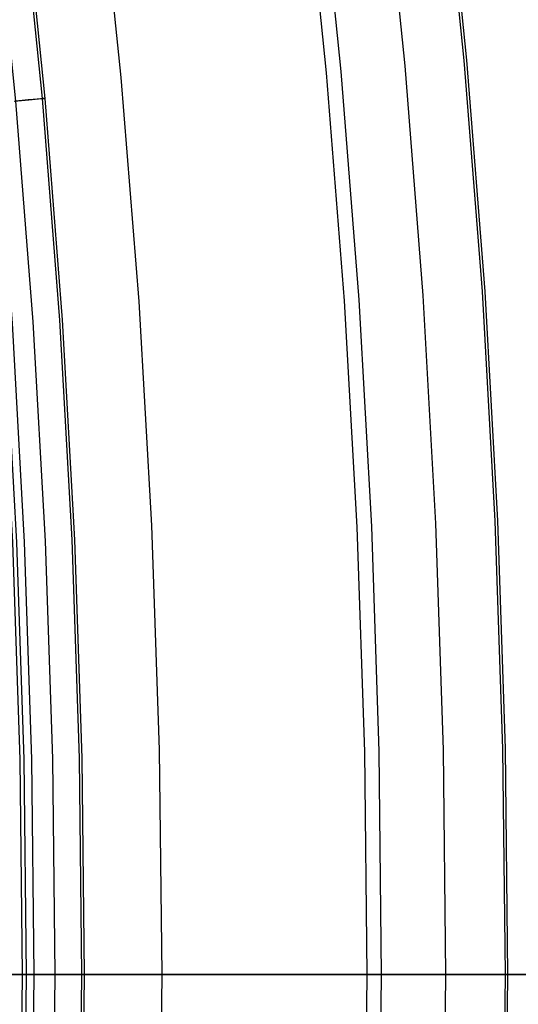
# Model space of a CAD drawing. Header units: millimetres. Extents: x -14 to 488, y -50 to 50.
# Tile 152 of 256: x 332.06 to 333.83, y -0.11 to 3.38. Entities that reach past the tile are written whole.
import ezdxf

# ---------------------------------------------------------------- set-up
doc = ezdxf.new("R2010")
doc.units = ezdxf.units.MM
doc.header["$MEASUREMENT"] = 0
doc.layers.add('Default', color=7, linetype='Continuous')

msp = doc.modelspace()

# ---------------------------------------------------------------- linework, layer by layer
at = {"layer": 'Default'}
for points in [[(333.0240106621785, 7.387289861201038), (333.1891495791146, 6.550437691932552), (333.3334251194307, 5.716061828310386), (333.4571685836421, 4.884860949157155), (333.5607381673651, 4.057507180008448), (333.6445168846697, 3.234645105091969), (333.7089104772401, 2.416890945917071), (333.7543453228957, 1.604831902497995), (333.7812663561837, 0.7990256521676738), (333.790135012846, 0)], [(333.0150142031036, 7.385403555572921), (333.1801109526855, 6.548765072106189), (333.3243496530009, 5.714602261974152), (333.4480615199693, 4.883613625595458), (333.5516046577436, 4.056471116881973), (333.6353619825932, 3.233819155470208), (333.6997391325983, 2.416273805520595), (333.7451623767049, 1.604422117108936), (333.7720765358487, 0.7988216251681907), (333.7809429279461, 0)], [(332.8090184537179, 7.342212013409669), (332.9731496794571, 6.510466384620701), (333.1165448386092, 5.681181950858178), (333.2395332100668, 4.855053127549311), (333.342470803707, 4.032747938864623), (333.4257382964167, 3.214907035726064), (333.4897389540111, 2.402142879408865), (333.5348965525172, 1.595039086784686), (333.5616533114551, 0.7941499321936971), (333.570467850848, 0)], [(332.5359005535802, 7.284946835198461), (332.698751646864, 6.459688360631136), (332.8410284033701, 5.636871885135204), (332.9630575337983, 4.817186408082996), (333.0651922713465, 4.001294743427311), (333.1478103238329, 3.189832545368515), (333.2113118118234, 2.38340749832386), (333.256117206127, 1.582598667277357), (333.2826652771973, 0.7879560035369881), (333.2914110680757, 0)], [(332.5861583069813, 7.295484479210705), (332.7492449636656, 6.469032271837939), (332.8917275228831, 5.645025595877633), (333.0139331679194, 4.824154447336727), (333.1162156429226, 4.007082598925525), (333.1989532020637, 3.194446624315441), (333.2625465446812, 2.386855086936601), (333.3074167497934, 1.584887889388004), (333.3340032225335, 0.7890957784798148), (333.3427616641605, 0)], [(332.5661952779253, 1.7e-15), (332.557106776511, 0.7944195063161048), (332.5298496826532, 1.588409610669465), (332.484448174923, 2.381573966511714), (332.420926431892, 3.173516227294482), (332.339312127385, 3.963834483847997), (332.2396469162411, 4.752104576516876), (332.1219759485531, 5.537896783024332), (331.9863443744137, 6.320781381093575), (331.8230157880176, 7.14705675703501)], [(332.5661952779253, 9e-16), (332.557106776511, 0.7944195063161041), (332.5298496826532, 1.588409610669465), (332.484448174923, 2.381573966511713), (332.420926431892, 3.173516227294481), (332.339312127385, 3.963834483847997), (332.2396469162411, 4.752104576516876), (332.1219759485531, 5.537896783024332), (331.9863443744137, 6.320781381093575), (331.8230157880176, 7.14705675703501)], [(331.5469428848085, 7.077590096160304), (331.7051586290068, 6.27582155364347), (331.8433856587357, 5.476425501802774), (331.9619413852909, 4.680071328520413), (332.0611689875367, 3.88740298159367), (332.1414354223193, 3.099038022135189), (332.2031294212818, 2.315566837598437), (332.246659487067, 1.537552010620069), (332.2724519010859, 0.7655278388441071), (332.280948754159, -1e-15)], [(331.5559336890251, 7.079475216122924), (331.7141915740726, 6.277493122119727), (331.8524554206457, 5.477884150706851), (331.9710427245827, 4.681317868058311), (332.0702967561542, 3.888438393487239), (332.1505845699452, 3.099863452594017), (332.2122950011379, 2.316183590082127), (332.2558366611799, 1.53796153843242), (332.2816359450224, 0.7657317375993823), (332.290135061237, 2e-16)], [(331.3819143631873, 7.042988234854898), (331.5393566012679, 6.245139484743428), (331.6769078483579, 5.449651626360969), (331.7948839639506, 4.657190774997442), (331.8936264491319, 3.868397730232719), (331.9735004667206, 3.083887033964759), (332.0348928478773, 2.30424618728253), (332.0782100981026, 1.530035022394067), (332.1038764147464, 0.761785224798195), (332.1123317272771, -5e-16)], [(331.4540067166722, 7.058103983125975), (331.6117868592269, 6.258542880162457), (331.7496333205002, 5.461347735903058), (331.8678626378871, 4.667186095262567), (331.9668170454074, 3.876700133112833), (332.0468624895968, 3.090505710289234), (332.1083866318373, 2.309191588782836), (332.1517968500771, 1.533318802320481), (332.1775182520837, 0.7634201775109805), (332.1859917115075, -1.54706e-10)], [(331.3413560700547, 7.034484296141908), (331.4986082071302, 6.237598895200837), (331.6359933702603, 5.443071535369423), (331.7538270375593, 4.651567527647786), (331.8524502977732, 3.863726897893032), (331.9322278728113, 3.08016344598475), (331.9935461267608, 2.301463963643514), (332.0368110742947, 1.528187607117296), (332.0624464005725, 0.7608654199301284), (332.070891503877, -7e-16)], [(331.3549820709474, 7.037341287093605), (331.5122980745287, 6.24013223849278), (331.6497390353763, 5.445282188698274), (331.767620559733, 4.653456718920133), (331.8662838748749, 3.865296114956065), (331.9460938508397, 3.081414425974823), (332.0074370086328, 2.30239868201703), (332.0507195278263, 1.528808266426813), (332.0763652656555, 0.7611744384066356), (332.084813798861, -2e-16)], [(332.1123317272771, 0), (332.1038764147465, -0.7617852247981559), (332.0782100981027, -1.530035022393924), (332.0348928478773, -2.304246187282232), (331.9735004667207, -3.083887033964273), (331.8936264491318, -3.868397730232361), (331.7948839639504, -4.657190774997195), (331.6769078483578, -5.449651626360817), (331.5393566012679, -6.245139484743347), (331.3819143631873, -7.042988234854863), (331.2042928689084, -7.842507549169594), (331.0062333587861, -8.642984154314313), (330.7875084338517, -9.443683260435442), (330.5479238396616, -10.24385015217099), (330.2873201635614, -11.04271193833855), (330.0055744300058, -11.8394794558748), (329.7026015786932, -12.63334932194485), (329.3783558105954, -13.42350612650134), (329.032831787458, -14.20912475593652), (328.6660656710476, -14.98937283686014), (328.2781359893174, -15.76341328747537), (327.8691643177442, -16.53040696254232), (327.4393157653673, -17.28951537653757)], [(332.290135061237, 5e-16), (332.2816359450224, -0.7657317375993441), (332.2558366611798, -1.537961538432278), (332.2122950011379, -2.316183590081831), (332.1505845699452, -3.099863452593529), (332.0702967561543, -3.888438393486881), (331.9710427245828, -4.681317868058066), (331.8524554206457, -5.477884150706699), (331.7141915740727, -6.277493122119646), (331.5559336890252, -7.079475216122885), (331.3773920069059, -7.883136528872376), (331.1783064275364, -8.687760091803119), (330.9584483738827, -9.492607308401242), (330.7176225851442, -10.29691955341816), (330.455668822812, -11.09991993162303), (330.1724634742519, -11.90081519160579), (329.8679210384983, -12.69879778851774), (329.541995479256, -13.49304808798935), (329.1946814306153, -14.28273670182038), (328.8260152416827, -15.06702694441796), (328.4360758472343, -15.84507739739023), (328.0249854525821, -16.61604456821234), (327.5929100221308, -17.37908562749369)], [(327.8266075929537, -17.51587139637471), (328.2593683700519, -16.75267150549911), (328.6727407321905, -15.97879904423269), (329.0664685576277, -15.19475049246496), (329.4402957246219, -14.40102233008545), (329.7939661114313, -13.59811103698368), (330.1272235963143, -12.78651309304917), (330.427710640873, -11.99970911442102), (330.7090142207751, -11.20583559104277), (330.9709977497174, -10.40537036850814), (331.213524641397, -9.59879129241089), (331.4364583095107, -8.786576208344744), (331.6396621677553, -7.969202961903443), (331.8229996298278, -7.147149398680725), (331.9863341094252, -6.320893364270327), (332.1219658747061, -5.538046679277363), (332.2396336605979, -4.752296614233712), (332.3392948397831, -3.964054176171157), (332.4209067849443, -3.173730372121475), (332.4844297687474, -2.381738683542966), (332.5298356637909, -1.588502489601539), (332.5570992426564, -0.7944476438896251), (332.5661952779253, 3.455e-13)], [(327.8266075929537, -17.51587139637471), (328.2593683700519, -16.75267150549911), (328.6727407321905, -15.97879904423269), (329.0664685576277, -15.19475049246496), (329.4402957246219, -14.40102233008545), (329.7939661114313, -13.59811103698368), (330.1272235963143, -12.78651309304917), (330.427710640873, -11.99970911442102), (330.7090142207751, -11.20583559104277), (330.9709977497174, -10.40537036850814), (331.213524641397, -9.59879129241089), (331.4364583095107, -8.786576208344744), (331.6396621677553, -7.969202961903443), (331.8229996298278, -7.147149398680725), (331.9863341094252, -6.320893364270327), (332.1219658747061, -5.538046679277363), (332.2396336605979, -4.752296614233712), (332.3392948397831, -3.964054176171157), (332.4209067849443, -3.173730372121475), (332.4844297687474, -2.381738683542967), (332.5298356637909, -1.58850248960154), (332.5570992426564, -0.7944476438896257), (332.5661952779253, 3.446e-13)], [(333.2914110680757, 0), (333.2826652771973, -0.7879560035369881), (333.256117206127, -1.582598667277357), (333.2113118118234, -2.38340749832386), (333.1478103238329, -3.189832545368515), (333.0651922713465, -4.001294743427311), (332.9630575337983, -4.817186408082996), (332.8410284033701, -5.636871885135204), (332.698751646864, -6.459688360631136), (332.5359005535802, -7.284946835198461), (332.3521769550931, -8.111933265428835), (332.1473132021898, -8.939909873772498), (331.9210740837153, -9.768116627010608), (331.6732586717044, -10.5957728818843), (331.4037020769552, -11.4220791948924), (331.112277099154, -12.24621929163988), (330.798895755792, -13.06736218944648), (330.4635106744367, -13.88466446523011), (330.1061163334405, -14.69727265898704), (329.7267501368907, -15.50432580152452), (329.325493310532, -16.30495805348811), (328.9024716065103, -17.0983014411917)], [(333.3427616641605, 0), (333.3340032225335, -0.7890957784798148), (333.3074167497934, -1.584887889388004), (333.2625465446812, -2.386855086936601), (333.1989532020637, -3.194446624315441), (333.1162156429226, -4.007082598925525), (333.0139331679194, -4.824154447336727), (332.8917275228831, -5.645025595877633), (332.7492449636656, -6.469032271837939), (332.5861583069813, -7.295484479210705), (332.4021689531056, -8.123667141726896), (332.1970088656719, -8.952841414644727), (331.9704424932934, -9.782246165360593), (331.7222686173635, -10.61109962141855), (331.4523221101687, -11.43860118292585), (331.1604755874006, -12.2639333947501), (330.8466409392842, -13.0862640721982), (330.5107707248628, -13.90474857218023), (330.1528594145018, -14.71853220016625), (329.7729444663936, -15.52675274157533), (329.3711072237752, -16.32854310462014), (328.9474736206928, -17.1230340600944)], [(333.570467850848, 0), (333.5616533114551, -0.7941499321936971), (333.5348965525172, -1.595039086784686), (333.4897389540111, -2.402142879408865), (333.4257382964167, -3.214907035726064), (333.342470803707, -4.032747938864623), (333.2395332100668, -4.855053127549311), (333.1165448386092, -5.681181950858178), (332.9731496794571, -6.510466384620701), (332.8090184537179, -7.342212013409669), (332.6238506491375, -8.175699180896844), (332.4173765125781, -9.010184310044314), (332.1893589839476, -9.844901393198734), (331.9395955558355, -10.67906365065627), (331.6679200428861, -11.51186535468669), (331.3742042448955, -12.3424838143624), (331.0583594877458, -13.17008151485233), (330.7203380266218, -13.99380840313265), (330.3601342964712, -14.81280431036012), (329.9777859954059, -15.62620149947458), (329.573374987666, -16.43312732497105), (329.1470280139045, -17.23270699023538)], [(333.7809429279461, 0), (333.7720765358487, -0.7988216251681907), (333.7451623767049, -1.604422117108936), (333.6997391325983, -2.416273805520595), (333.6353619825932, -3.233819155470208), (333.5516046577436, -4.056471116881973), (333.4480615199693, -4.883613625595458), (333.3243496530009, -5.714602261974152), (333.1801109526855, -6.548765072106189), (333.0150142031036, -7.385403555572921), (332.8287571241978, -8.223793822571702), (332.621068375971, -9.063187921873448), (332.391709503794, -9.902815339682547), (332.140476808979, -10.74188466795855), (331.8672031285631, -11.5795854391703), (331.5717595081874, -12.41509012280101), (331.2540567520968, -13.24755627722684), (330.9140468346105, -14.07612884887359), (330.5517241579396, -14.89994260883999), (330.1671266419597, -15.71812471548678), (329.7603366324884, -16.52979738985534), (329.3314816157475, -17.33408068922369)], [(333.790135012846, 0), (333.7812663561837, -0.7990256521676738), (333.7543453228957, -1.604831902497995), (333.7089104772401, -2.416890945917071), (333.6445168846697, -3.234645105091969), (333.5607381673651, -4.057507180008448), (333.4571685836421, -4.884860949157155), (333.3334251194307, -5.716061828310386), (333.1891495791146, -6.550437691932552), (333.0240106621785, -7.387289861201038), (332.8377060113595, -8.225894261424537), (332.6299642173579, -9.065502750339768), (332.4005467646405, -9.905344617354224), (332.1492499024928, -10.74462825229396), (331.8759064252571, -11.58254298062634), (331.580387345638, -12.41826106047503), (331.2626034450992, -13.25093983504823), (330.9225066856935, -14.07972403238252), (330.560091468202, -14.90374820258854), (330.1753957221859, -15.72213928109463), (329.7685018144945, -16.53401926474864), (329.3395372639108, -17.33850798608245)], [(332.070891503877, -5e-16), (332.0624464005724, -0.7608654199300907), (332.0368110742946, -1.528187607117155), (331.9935461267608, -2.30146396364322), (331.9322278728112, -3.080163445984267), (331.8524502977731, -3.863726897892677), (331.7538270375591, -4.651567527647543), (331.6359933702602, -5.443071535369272), (331.4986082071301, -6.237598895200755), (331.3413560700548, -7.034484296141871), (331.1639490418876, -7.833038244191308), (330.9661286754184, -8.632548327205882), (330.7476678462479, -9.432280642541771), (330.5083725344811, -10.23148138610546), (330.2480835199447, -11.02937859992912), (329.9666779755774, -11.8251840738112), (329.6640709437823, -12.61809539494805), (329.3402166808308, -13.40729813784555), (328.9951098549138, -14.19196818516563), (328.6287865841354, -14.9712741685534), (328.2413253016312, -15.7443800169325), (327.8328474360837, -16.51044759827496), (327.4035178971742, -17.26863943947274)], [(332.084813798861, -7e-16), (332.0763652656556, -0.7611744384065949), (332.0507195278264, -1.528808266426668), (332.0074370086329, -2.302398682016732), (331.9460938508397, -3.081414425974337), (331.8662838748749, -3.865296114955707), (331.7676205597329, -4.653456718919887), (331.6497390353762, -5.445282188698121), (331.5122980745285, -6.240132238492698), (331.3549820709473, -7.03734128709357), (331.177502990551, -7.836219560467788), (330.9796022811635, -8.63605435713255), (330.7610527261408, -9.436111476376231), (330.5216602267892, -10.23563680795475), (330.2612654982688, -11.03385808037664), (329.9797456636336, -11.82998676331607), (329.6770157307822, -12.62322011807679), (329.3530299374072, -13.41274338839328), (329.0077829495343, -14.19773212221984), (328.6413108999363, -14.97735461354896), (328.2536922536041, -15.75077445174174), (327.8450484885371, -16.5171531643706), (327.4155445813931, -17.27565293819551)], [(332.1859917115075, -1.547055e-10), (332.1775182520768, -0.7634201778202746), (332.1517968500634, -1.53331880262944), (332.1083866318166, -2.309191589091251), (332.0468624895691, -3.090505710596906), (331.9668170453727, -3.876700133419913), (331.8678626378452, -4.667186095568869), (331.7496333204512, -5.461347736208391), (331.6117868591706, -6.258542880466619), (331.4540067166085, -7.058103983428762), (331.2760040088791, -7.859339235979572), (331.0775194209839, -8.661533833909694), (330.858325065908, -9.463951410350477), (330.6182262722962, -10.26583563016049), (330.3570632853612, -11.06641194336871), (330.0747128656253, -11.8648894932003), (329.7710897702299, -12.6604631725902), (329.4461481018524, -13.45231582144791), (329.0998825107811, -14.23962055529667), (328.7323292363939, -15.02154321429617), (328.3435669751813, -15.79724492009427), (327.9337175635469, -16.5658847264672), (327.5029464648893, -17.32662234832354)], [(332.280948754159, -2e-16), (332.272451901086, -0.7655278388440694), (332.2466594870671, -1.537552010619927), (332.2031294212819, -2.31556683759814), (332.1414354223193, -3.099038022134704), (332.0611689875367, -3.887402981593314), (331.9619413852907, -4.68007132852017), (331.8433856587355, -5.476425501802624), (331.7051586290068, -6.275821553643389), (331.5469428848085, -7.077590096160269), (331.3684487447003, -7.881037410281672), (331.1694161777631, -8.685446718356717), (330.9496166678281, -9.490079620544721), (330.708855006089, -10.29417769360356), (330.4469709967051, -11.09696424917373), (330.1638410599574, -11.89764624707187), (329.8593797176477, -12.69541635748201), (329.5335409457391, -13.48945516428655), (329.1863193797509, -14.27893350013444), (328.8177513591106, -15.06301490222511), (328.4279157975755, -15.84085817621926), (328.0169348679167, -16.61162005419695), (327.5849744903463, -17.37445793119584)]]:
    msp.add_lwpolyline(points, dxfattribs=at)
at = {"layer": 'Default', "extrusion": (-0.09135928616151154, 0.9958179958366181, 0)}
msp.add_lwpolyline([(-329.8206709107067, 24.75534024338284), (-329.8210404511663, 24.72204632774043), (-329.8221622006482, 24.68846987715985), (-329.824055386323, 24.65463288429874), (-329.8267385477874, 24.62055858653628), (-329.8302294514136, 24.58627145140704), (-329.8345450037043, 24.55179715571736), (-329.839701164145, 24.51716255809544), (-329.8457128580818, 24.48239566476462), (-329.8525938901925, 24.44752558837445), (-329.8603568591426, 24.41258249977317), (-329.869013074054, 24.37759757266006), (-329.8785724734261, 24.34260292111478), (-329.8890435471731, 24.30763153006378), (-329.9004332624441, 24.27271717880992), (-329.9127469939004, 24.23789435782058), (-329.925988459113, 24.20319817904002), (-329.9401596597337, 24.16866428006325), (-329.9552608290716, 24.13432872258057), (-329.9712903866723, 24.10022788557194), (-329.9882449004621, 24.06639835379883), (-330.0061190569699, 24.03287680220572), (-330.0249056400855, 23.99969987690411), (-330.044595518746, 23.96690407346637), (-330.0651776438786, 23.93452561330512), (-330.0866390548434, 23.90260031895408), (-330.1089648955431, 23.87116348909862), (-330.1321384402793, 23.84024977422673), (-330.1561411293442, 23.80989305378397), (-330.1809526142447, 23.78012631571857), (-330.2065508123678, 23.75098153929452), (-330.2329119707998, 23.72248958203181), (-330.2600107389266, 23.69468007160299), (-330.2878202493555, 23.66758130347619), (-330.3163122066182, 23.64122014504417), (-330.3454569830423, 23.61562194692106), (-330.3752237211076, 23.59081046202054), (-330.4055804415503, 23.56680777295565), (-330.4364941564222, 23.54363422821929), (-330.4679309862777, 23.52130838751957), (-330.4998562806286, 23.49984697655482), (-330.5322347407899, 23.47926485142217), (-330.5650305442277, 23.45957497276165), (-330.5982074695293, 23.44078838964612), (-330.6317290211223, 23.42291423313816), (-330.6655585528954, 23.40595971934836), (-330.699659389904, 23.38993016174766), (-330.7339949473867, 23.37482899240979), (-330.7685288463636, 23.36065779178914), (-330.803225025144, 23.34741632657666), (-330.8380478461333, 23.33510259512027), (-330.8729621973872, 23.32371287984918), (-330.9079335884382, 23.31324180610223), (-330.9429282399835, 23.30368240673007), (-330.9779131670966, 23.29502619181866), (-331.0128562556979, 23.28726322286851), (-331.047726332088, 23.28038219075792), (-331.0824932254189, 23.27437049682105), (-331.1171278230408, 23.26921433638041), (-331.1516021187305, 23.26489878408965), (-331.1858892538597, 23.26140788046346), (-331.2199635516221, 23.25872471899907), (-331.2538005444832, 23.25683153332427), (-331.2873769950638, 23.25570978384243), (-331.3206709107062, 23.25534024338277), (-331.3539648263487, 23.25570978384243), (-331.3875412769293, 23.25683153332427), (-331.4213782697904, 23.25872471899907), (-331.4554525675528, 23.26140788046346), (-331.489739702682, 23.26489878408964), (-331.5242139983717, 23.26921433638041), (-331.5588485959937, 23.27437049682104), (-331.5936154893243, 23.28038219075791), (-331.6284855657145, 23.2872632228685), (-331.6634286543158, 23.29502619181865), (-331.698413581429, 23.30368240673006), (-331.7334082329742, 23.31324180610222), (-331.7683796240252, 23.32371287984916), (-331.8032939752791, 23.33510259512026), (-331.8381167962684, 23.34741632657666), (-331.8728129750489, 23.36065779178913), (-331.9073468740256, 23.37482899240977), (-331.9416824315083, 23.38993016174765), (-331.975783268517, 23.40595971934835), (-332.00961280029, 23.42291423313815), (-332.0431343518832, 23.44078838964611), (-332.0763112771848, 23.45957497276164), (-332.1091070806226, 23.47926485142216), (-332.1414855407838, 23.4998469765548), (-332.1734108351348, 23.52130838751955), (-332.2048476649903, 23.54363422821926), (-332.2357613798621, 23.56680777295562), (-332.2661181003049, 23.59081046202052), (-332.2958848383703, 23.61562194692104), (-332.3250296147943, 23.64122014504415), (-332.353521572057, 23.66758130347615), (-332.3813310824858, 23.69468007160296), (-332.4084298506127, 23.72248958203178), (-332.4347910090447, 23.75098153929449), (-332.4603892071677, 23.78012631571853), (-332.4852006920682, 23.80989305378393), (-332.5092033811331, 23.8402497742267), (-332.5323769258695, 23.87116348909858), (-332.5547027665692, 23.90260031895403), (-332.5761641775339, 23.93452561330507), (-332.5967463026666, 23.96690407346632), (-332.6164361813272, 23.99969987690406), (-332.6352227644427, 24.03287680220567), (-332.6530969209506, 24.06639835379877), (-332.6700514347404, 24.10022788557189), (-332.6860809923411, 24.13432872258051), (-332.701182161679, 24.16866428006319), (-332.7153533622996, 24.20319817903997), (-332.7285948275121, 24.23789435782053), (-332.7409085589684, 24.27271717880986), (-332.7522982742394, 24.30763153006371), (-332.7627693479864, 24.34260292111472), (-332.7723287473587, 24.37759757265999), (-332.7809849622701, 24.4125824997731), (-332.7887479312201, 24.44752558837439), (-332.7956289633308, 24.48239566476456), (-332.8016406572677, 24.51716255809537), (-332.8067968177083, 24.5517971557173), (-332.811112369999, 24.58627145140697), (-332.8146032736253, 24.62055858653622), (-332.8172864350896, 24.65463288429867), (-332.8191796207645, 24.68846987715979), (-332.8203013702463, 24.72204632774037), (-332.8206709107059, 24.75534024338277)], dxfattribs=at)
at = {"layer": 'Default', "extrusion": (-0.09135928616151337, 0.9958179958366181, 0)}
msp.add_lwpolyline([(-332.8206709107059, 24.75534024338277), (-332.8203013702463, 24.78863415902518), (-332.8191796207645, 24.82221060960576), (-332.8172864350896, 24.85604760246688), (-332.8146032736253, 24.89012190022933), (-332.811112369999, 24.92440903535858), (-332.8067968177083, 24.95888333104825), (-332.8016406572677, 24.99351792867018), (-332.7956289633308, 25.02828482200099), (-332.7887479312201, 25.06315489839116), (-332.7809849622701, 25.09809798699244), (-332.7723287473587, 25.13308291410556), (-332.7627693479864, 25.16807756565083), (-332.7522982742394, 25.20304895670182), (-332.7409085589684, 25.23796330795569), (-332.7285948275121, 25.27278612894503), (-332.7153533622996, 25.30748230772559), (-332.701182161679, 25.34201620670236), (-332.6860809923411, 25.37635176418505), (-332.6700514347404, 25.41045260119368), (-332.6530969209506, 25.44428213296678), (-332.6352227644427, 25.4778036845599), (-332.6164361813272, 25.5109806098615), (-332.5967463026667, 25.54377641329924), (-332.5761641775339, 25.57615487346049), (-332.5547027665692, 25.60808016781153), (-332.5323769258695, 25.63951699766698), (-332.5092033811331, 25.67043071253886), (-332.4852006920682, 25.70078743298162), (-332.4603892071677, 25.73055417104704), (-332.4347910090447, 25.75969894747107), (-332.4084298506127, 25.78819090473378), (-332.3813310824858, 25.8160004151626), (-332.353521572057, 25.8430991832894), (-332.3250296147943, 25.86946034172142), (-332.2958848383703, 25.89505853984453), (-332.2661181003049, 25.91987002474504), (-332.2357613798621, 25.94387271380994), (-332.2048476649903, 25.9670462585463), (-332.1734108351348, 25.98937209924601), (-332.1414855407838, 26.01083351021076), (-332.1091070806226, 26.0314156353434), (-332.0763112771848, 26.05110551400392), (-332.0431343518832, 26.06989209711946), (-332.00961280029, 26.08776625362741), (-331.975783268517, 26.10472076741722), (-331.9416824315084, 26.12075032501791), (-331.9073468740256, 26.13585149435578), (-331.8728129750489, 26.15002269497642), (-331.8381167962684, 26.1632641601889), (-331.8032939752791, 26.17557789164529), (-331.7683796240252, 26.18696760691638), (-331.7334082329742, 26.19743868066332), (-331.698413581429, 26.20699808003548), (-331.6634286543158, 26.21565429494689), (-331.6284855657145, 26.22341726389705), (-331.5936154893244, 26.23029829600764), (-331.5588485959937, 26.23630998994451), (-331.5242139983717, 26.24146615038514), (-331.489739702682, 26.24578170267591), (-331.4554525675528, 26.24927260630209), (-331.4213782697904, 26.25195576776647), (-331.3875412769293, 26.25384895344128), (-331.3539648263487, 26.25497070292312), (-331.3206709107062, 26.25534024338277), (-331.2873769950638, 26.25497070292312), (-331.2538005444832, 26.25384895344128), (-331.2199635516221, 26.25195576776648), (-331.1858892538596, 26.24927260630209), (-331.1516021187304, 26.24578170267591), (-331.1171278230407, 26.24146615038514), (-331.0824932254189, 26.23630998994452), (-331.047726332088, 26.23029829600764), (-331.0128562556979, 26.22341726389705), (-330.9779131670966, 26.21565429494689), (-330.9429282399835, 26.20699808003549), (-330.9079335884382, 26.19743868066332), (-330.8729621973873, 26.18696760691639), (-330.8380478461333, 26.17557789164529), (-330.8032250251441, 26.16326416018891), (-330.7685288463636, 26.15002269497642), (-330.7339949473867, 26.13585149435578), (-330.699659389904, 26.12075032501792), (-330.6655585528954, 26.10472076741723), (-330.6317290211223, 26.08776625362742), (-330.5982074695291, 26.06989209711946), (-330.5650305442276, 26.05110551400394), (-330.5322347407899, 26.03141563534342), (-330.4998562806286, 26.01083351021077), (-330.4679309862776, 25.98937209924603), (-330.4364941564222, 25.96704625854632), (-330.4055804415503, 25.94387271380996), (-330.3752237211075, 25.91987002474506), (-330.3454569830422, 25.89505853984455), (-330.3163122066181, 25.86946034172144), (-330.2878202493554, 25.84309918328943), (-330.2600107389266, 25.81600041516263), (-330.2329119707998, 25.78819090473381), (-330.2065508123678, 25.7596989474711), (-330.1809526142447, 25.73055417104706), (-330.1561411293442, 25.70078743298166), (-330.1321384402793, 25.6704307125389), (-330.108964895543, 25.63951699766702), (-330.0866390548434, 25.60808016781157), (-330.0651776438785, 25.57615487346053), (-330.0445955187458, 25.54377641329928), (-330.0249056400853, 25.51098060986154), (-330.0061190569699, 25.47780368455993), (-329.9882449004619, 25.44428213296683), (-329.9712903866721, 25.41045260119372), (-329.9552608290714, 25.3763517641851), (-329.9401596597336, 25.34201620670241), (-329.925988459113, 25.30748230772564), (-329.9127469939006, 25.27278612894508), (-329.9004332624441, 25.23796330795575), (-329.889043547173, 25.20304895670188), (-329.8785724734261, 25.16807756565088), (-329.8690130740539, 25.13308291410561), (-329.8603568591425, 25.0980979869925), (-329.8525938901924, 25.06315489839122), (-329.8457128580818, 25.02828482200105), (-329.8397011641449, 24.99351792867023), (-329.8345450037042, 24.95888333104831), (-329.8302294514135, 24.92440903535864), (-329.8267385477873, 24.89012190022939), (-329.8240553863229, 24.85604760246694), (-329.8221622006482, 24.82221060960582), (-329.8210404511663, 24.78863415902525), (-329.8206709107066, 24.75534024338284)], dxfattribs=at)
at = {"layer": 'Default', "extrusion": (0.09411452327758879, -0.01741612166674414, 0.9954090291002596)}
msp.add_lwpolyline([(63.67521447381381, -312.7853601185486), (63.67521447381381, -311.0070964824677)], dxfattribs=at)
at = {"layer": 'Default', "extrusion": (0, 1, 0)}
for points in [[(-331.0661952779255, 24.7553402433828), (-331.0665648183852, 24.7220463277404), (-331.067686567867, 24.68846987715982), (-331.0695797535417, 24.6546328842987), (-331.0722629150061, 24.62055858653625), (-331.0757538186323, 24.58627145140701), (-331.0800693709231, 24.55179715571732), (-331.0852255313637, 24.5171625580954), (-331.0912372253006, 24.48239566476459), (-331.0981182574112, 24.44752558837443), (-331.1058812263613, 24.41258249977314), (-331.1145374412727, 24.37759757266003), (-331.1240968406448, 24.34260292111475), (-331.1345679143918, 24.30763153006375), (-331.1459576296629, 24.27271717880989), (-331.1582713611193, 24.23789435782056), (-331.1715128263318, 24.20319817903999), (-331.1856840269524, 24.16866428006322), (-331.2007851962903, 24.13432872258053), (-331.216814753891, 24.10022788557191), (-331.2337692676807, 24.0663983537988), (-331.2516434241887, 24.03287680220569), (-331.2704300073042, 23.99969987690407), (-331.2901198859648, 23.96690407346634), (-331.3107020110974, 23.93452561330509), (-331.3321634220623, 23.90260031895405), (-331.3544892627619, 23.8711634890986), (-331.3776628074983, 23.84024977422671), (-331.4016654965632, 23.80989305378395), (-331.4264769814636, 23.78012631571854), (-331.4520751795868, 23.7509815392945), (-331.4784363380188, 23.72248958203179), (-331.5055351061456, 23.69468007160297), (-331.5333446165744, 23.66758130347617), (-331.5618365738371, 23.64122014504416), (-331.5909813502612, 23.61562194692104), (-331.6207480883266, 23.59081046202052), (-331.6511048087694, 23.56680777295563), (-331.6820185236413, 23.54363422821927), (-331.7134553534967, 23.52130838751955), (-331.7453806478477, 23.4998469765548), (-331.777759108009, 23.47926485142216), (-331.8105549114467, 23.45957497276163), (-331.8437318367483, 23.44078838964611), (-331.8772533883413, 23.42291423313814), (-331.9110829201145, 23.40595971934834), (-331.9451837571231, 23.38993016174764), (-331.9795193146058, 23.37482899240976), (-332.0140532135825, 23.36065779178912), (-332.048749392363, 23.34741632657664), (-332.0835722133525, 23.33510259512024), (-332.1184865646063, 23.32371287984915), (-332.1534579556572, 23.31324180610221), (-332.1884526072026, 23.30368240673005), (-332.2234375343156, 23.29502619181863), (-332.258380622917, 23.28726322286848), (-332.2932506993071, 23.28038219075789), (-332.3280175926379, 23.27437049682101), (-332.3626521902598, 23.26921433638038), (-332.3971264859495, 23.26489878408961), (-332.4314136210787, 23.26140788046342), (-332.4654879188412, 23.25872471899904), (-332.4993249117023, 23.25683153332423), (-332.5329013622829, 23.25570978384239), (-332.5661952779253, 23.25534024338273), (-332.5994891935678, 23.25570978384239), (-332.6330656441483, 23.25683153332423), (-332.6669026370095, 23.25872471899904), (-332.7009769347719, 23.26140788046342), (-332.7352640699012, 23.26489878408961), (-332.7697383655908, 23.26921433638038), (-332.8043729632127, 23.27437049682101), (-332.8391398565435, 23.28038219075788), (-332.8740099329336, 23.28726322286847), (-332.908953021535, 23.29502619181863), (-332.9439379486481, 23.30368240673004), (-332.9789326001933, 23.3132418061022), (-333.0139039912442, 23.32371287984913), (-333.0488183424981, 23.33510259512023), (-333.0836411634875, 23.34741632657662), (-333.118337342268, 23.3606577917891), (-333.1528712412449, 23.37482899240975), (-333.1872067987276, 23.38993016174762), (-333.2213076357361, 23.40595971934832), (-333.2551371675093, 23.42291423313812), (-333.2886587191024, 23.44078838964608), (-333.321835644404, 23.45957497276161), (-333.3546314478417, 23.47926485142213), (-333.3870099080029, 23.49984697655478), (-333.418935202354, 23.52130838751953), (-333.4503720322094, 23.54363422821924), (-333.4812857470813, 23.5668077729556), (-333.511642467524, 23.59081046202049), (-333.5414092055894, 23.61562194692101), (-333.5705539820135, 23.64122014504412), (-333.5990459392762, 23.66758130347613), (-333.626855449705, 23.69468007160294), (-333.6539542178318, 23.72248958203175), (-333.6803153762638, 23.75098153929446), (-333.7059135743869, 23.7801263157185), (-333.7307250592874, 23.80989305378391), (-333.7547277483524, 23.84024977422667), (-333.7779012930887, 23.87116348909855), (-333.8002271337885, 23.90260031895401), (-333.8216885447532, 23.93452561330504), (-333.8422706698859, 23.9669040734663), (-333.8619605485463, 23.99969987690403), (-333.8807471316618, 24.03287680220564), (-333.8986212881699, 24.06639835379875), (-333.9155758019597, 24.10022788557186), (-333.9316053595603, 24.13432872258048), (-333.9467065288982, 24.16866428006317), (-333.9608777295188, 24.20319817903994), (-333.9741191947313, 24.2378943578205), (-333.9864329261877, 24.27271717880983), (-333.9978226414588, 24.30763153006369), (-334.0082937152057, 24.34260292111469), (-334.0178531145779, 24.37759757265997), (-334.0265093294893, 24.41258249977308), (-334.0342722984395, 24.44752558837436), (-334.0411533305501, 24.48239566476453), (-334.0471650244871, 24.51716255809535), (-334.0523211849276, 24.55179715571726), (-334.0566367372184, 24.58627145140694), (-334.0601276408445, 24.62055858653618), (-334.0628108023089, 24.65463288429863), (-334.0647039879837, 24.68846987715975), (-334.0658257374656, 24.72204632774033), (-334.0661952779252, 24.75534024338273)], [(-334.0661952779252, 24.75534024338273), (-334.0658257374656, 24.78863415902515), (-334.0647039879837, 24.82221060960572), (-334.0628108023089, 24.85604760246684), (-334.0601276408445, 24.8901219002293), (-334.0566367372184, 24.92440903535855), (-334.0523211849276, 24.95888333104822), (-334.0471650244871, 24.99351792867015), (-334.0411533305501, 25.02828482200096), (-334.0342722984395, 25.06315489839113), (-334.0265093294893, 25.09809798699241), (-334.0178531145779, 25.13308291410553), (-334.0082937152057, 25.1680775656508), (-333.9978226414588, 25.2030489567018), (-333.9864329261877, 25.23796330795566), (-333.9741191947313, 25.272786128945), (-333.9608777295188, 25.30748230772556), (-333.9467065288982, 25.34201620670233), (-333.9316053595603, 25.37635176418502), (-333.9155758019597, 25.41045260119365), (-333.8986212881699, 25.44428213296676), (-333.8807471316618, 25.47780368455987), (-333.8619605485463, 25.51098060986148), (-333.8422706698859, 25.54377641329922), (-333.8216885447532, 25.57615487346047), (-333.8002271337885, 25.6080801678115), (-333.7779012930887, 25.63951699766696), (-333.7547277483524, 25.67043071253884), (-333.7307250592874, 25.7007874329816), (-333.7059135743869, 25.730554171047), (-333.6803153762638, 25.75969894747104), (-333.6539542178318, 25.78819090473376), (-333.626855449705, 25.81600041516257), (-333.5990459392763, 25.84309918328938), (-333.5705539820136, 25.86946034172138), (-333.5414092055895, 25.8950585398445), (-333.5116424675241, 25.91987002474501), (-333.4812857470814, 25.94387271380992), (-333.4503720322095, 25.96704625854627), (-333.4189352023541, 25.98937209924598), (-333.3870099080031, 26.01083351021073), (-333.3546314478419, 26.03141563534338), (-333.3218356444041, 26.0511055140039), (-333.2886587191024, 26.06989209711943), (-333.2551371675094, 26.08776625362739), (-333.2213076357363, 26.1047207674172), (-333.1872067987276, 26.12075032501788), (-333.1528712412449, 26.13585149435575), (-333.1183373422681, 26.15002269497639), (-333.0836411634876, 26.16326416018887), (-333.0488183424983, 26.17557789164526), (-333.0139039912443, 26.18696760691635), (-332.9789326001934, 26.19743868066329), (-332.9439379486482, 26.20699808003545), (-332.9089530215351, 26.21565429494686), (-332.8740099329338, 26.22341726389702), (-332.8391398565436, 26.2302982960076), (-332.8043729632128, 26.23630998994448), (-332.7697383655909, 26.24146615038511), (-332.7352640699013, 26.24578170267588), (-332.700976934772, 26.24927260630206), (-332.6669026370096, 26.25195576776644), (-332.6330656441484, 26.25384895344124), (-332.5994891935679, 26.25497070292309), (-332.5661952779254, 26.25534024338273), (-332.532901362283, 26.25497070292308), (-332.4993249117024, 26.25384895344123), (-332.4654879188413, 26.25195576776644), (-332.4314136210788, 26.24927260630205), (-332.3971264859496, 26.24578170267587), (-332.3626521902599, 26.2414661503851), (-332.3280175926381, 26.23630998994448), (-332.2932506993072, 26.2302982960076), (-332.2583806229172, 26.22341726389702), (-332.2234375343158, 26.21565429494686), (-332.1884526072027, 26.20699808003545), (-332.1534579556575, 26.19743868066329), (-332.1184865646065, 26.18696760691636), (-332.0835722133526, 26.17557789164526), (-332.0487493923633, 26.16326416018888), (-332.0140532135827, 26.1500226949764), (-331.9795193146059, 26.13585149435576), (-331.9451837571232, 26.12075032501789), (-331.9110829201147, 26.1047207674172), (-331.8772533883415, 26.08776625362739), (-331.8437318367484, 26.06989209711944), (-331.8105549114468, 26.05110551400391), (-331.7777591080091, 26.03141563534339), (-331.7453806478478, 26.01083351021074), (-331.7134553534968, 25.989372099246), (-331.6820185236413, 25.96704625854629), (-331.6511048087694, 25.94387271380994), (-331.6207480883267, 25.91987002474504), (-331.5909813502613, 25.89505853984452), (-331.5618365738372, 25.86946034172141), (-331.5333446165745, 25.8430991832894), (-331.5055351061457, 25.8160004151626), (-331.478436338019, 25.78819090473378), (-331.4520751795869, 25.75969894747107), (-331.4264769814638, 25.73055417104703), (-331.4016654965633, 25.70078743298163), (-331.3776628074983, 25.67043071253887), (-331.3544892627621, 25.63951699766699), (-331.3321634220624, 25.60808016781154), (-331.3107020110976, 25.57615487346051), (-331.2901198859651, 25.54377641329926), (-331.2704300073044, 25.51098060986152), (-331.251643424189, 25.47780368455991), (-331.233769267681, 25.4442821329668), (-331.2168147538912, 25.41045260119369), (-331.2007851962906, 25.37635176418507), (-331.1856840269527, 25.34201620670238), (-331.1715128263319, 25.3074823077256), (-331.1582713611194, 25.27278612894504), (-331.145957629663, 25.23796330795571), (-331.1345679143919, 25.20304895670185), (-331.124096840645, 25.16807756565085), (-331.1145374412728, 25.13308291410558), (-331.1058812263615, 25.09809798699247), (-331.0981182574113, 25.06315489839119), (-331.0912372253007, 25.02828482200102), (-331.0852255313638, 24.9935179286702), (-331.0800693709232, 24.95888333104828), (-331.0757538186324, 24.9244090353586), (-331.0722629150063, 24.89012190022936), (-331.0695797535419, 24.85604760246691), (-331.067686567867, 24.82221060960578), (-331.0665648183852, 24.78863415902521), (-331.0661952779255, 24.7553402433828)]]:
    msp.add_lwpolyline(points, dxfattribs=at)
at = {"layer": 'Default'}
for points in [[(332.0422597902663, 3.09009045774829, 15.99529091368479), (332.0944475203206, 3.094798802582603, 15.07302063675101), (332.1281454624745, 3.097839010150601, 14.0477471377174), (332.1505845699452, 3.099863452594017, 6.857142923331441), (332.1489520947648, 3.09971617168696, 6.676833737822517), (332.1439650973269, 3.099266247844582, 6.500462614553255), (332.1356818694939, 3.098518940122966, 6.328029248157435), (332.1241607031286, 3.097479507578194, 6.159533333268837), (332.1094598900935, 3.096153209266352, 5.994974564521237), (332.0916377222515, 3.094545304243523, 5.834352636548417), (332.070752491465, 3.092661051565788, 5.677667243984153), (332.0468624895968, 3.090505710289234, 5.524918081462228)], [(331.3753973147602, -8.18413e-11, 64.68696975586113), (332.1861889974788, -3.45268e-11, 57.09914085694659), (332.725837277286, -1.02302e-11, 50.74574275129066), (333.2914110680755, 0, 40.95637730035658), (333.5704678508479, 0, 33.35428994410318), (333.5952120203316, 0, 31.50564117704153), (333.583977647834, 0, 30.93692735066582), (333.5726220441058, 0, 30.66207746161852), (333.5568229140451, 0, 30.39374346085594), (333.5361168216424, 0, 30.13205875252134), (333.5100403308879, 0, 29.87715674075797), (333.4781300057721, 0, 29.62917082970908), (333.4399224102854, 0, 29.38823442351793), (333.394954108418, 0, 29.15448092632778), (333.3697898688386, 0, 29.04033945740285), (333.3427616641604, 0, 28.92804374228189), (333.3138293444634, 0, 28.81761125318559), (333.2830238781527, 0, 28.70906264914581), (333.2503940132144, 0, 28.60241938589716), (333.2159884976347, 0, 28.49770291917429), (333.1798560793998, 0, 28.39493470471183), (333.1420455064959, 0, 28.2941361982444), (333.1026055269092, 0, 28.19532885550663), (333.0615848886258, 0, 28.09853413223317), (333.019032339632, 0, 28.00377348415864), (332.9749966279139, 0, 27.91106836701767), (332.9295265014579, 0, 27.8204402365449), (332.8826707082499, 0, 27.73191054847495), (332.8344779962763, 0, 27.64550075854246), (332.7849971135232, 0, 27.56123232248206), (332.7342768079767, 0, 27.47912669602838), (332.6823658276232, 0, 27.39920533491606), (332.6293129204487, 0, 27.32148969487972), (332.5751668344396, 0, 27.246001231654), (332.5199763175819, 0, 27.17276140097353), (332.4637901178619, 0, 27.10179165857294), (332.4066569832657, 0, 27.03311346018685), (332.3486256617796, 0, 26.96674826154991), (332.2897449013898, 0, 26.90271751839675), (332.2300634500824, 0, 26.841042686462), (332.1696300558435, 0, 26.78174522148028), (332.1084934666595, 0, 26.72484657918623), (332.0467024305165, 0, 26.67036821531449)], [(331.9921579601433, 0, 22.12887481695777), (332.074435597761, 0, 22.0253523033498), (332.1570099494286, 0, 21.91586517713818), (332.2396808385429, 0, 21.79969533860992), (332.3222480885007, 0, 21.67612468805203), (332.4045115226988, 0, 21.54443512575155), (332.486270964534, 0, 21.40390855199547), (332.5673262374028, 0, 21.25382686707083), (332.6474771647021, 0, 21.09347197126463), (332.7265235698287, 0, 20.92212576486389), (332.8042652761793, 0, 20.73907014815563), (332.8805021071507, 0, 20.54358702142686), (332.9550338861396, 0, 20.33495828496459), (333.0276604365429, 0, 20.11246583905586), (333.0981815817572, 0, 19.87539158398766), (333.1663971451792, 0, 19.62301742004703), (333.2321069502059, 0, 19.35462524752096), (333.2951108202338, 0, 19.06949696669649), (333.3552085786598, 0, 18.76691447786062), (333.4122000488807, 0, 18.44615968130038), (333.4658850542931, 0, 18.10651447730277), (333.5160634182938, 0, 17.74726076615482), (333.6050995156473, 0, 16.96705542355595), (333.6777069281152, 0, 16.09979885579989), (333.7322842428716, 0, 15.13974626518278), (333.7672300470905, 0, 14.08115285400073), (333.790135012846, 0, 6.857523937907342), (333.7882250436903, -2.7297e-12, 6.648805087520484), (333.7823893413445, -1.07996e-11, 6.443188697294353), (333.7726294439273, -2.40309e-11, 6.240680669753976), (333.7589468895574, -4.22452e-11, 6.041286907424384), (333.7413432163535, -6.52637e-11, 5.845013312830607), (333.7198199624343, -9.29078e-11, 5.651865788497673), (333.6943786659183, -1.249988e-10, 5.461850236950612), (333.6650208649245, -1.613581e-10, 5.274972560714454), (333.6317480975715, -2.018072e-10, 5.091238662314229), (333.5945619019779, -2.461672e-10, 4.910654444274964), (333.5534638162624, -2.942596e-10, 4.733225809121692), (333.5084553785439, -3.459058e-10, 4.55895865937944), (333.4595381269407, -4.009271e-10, 4.387858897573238), (333.406713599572, -4.591449e-10, 4.219932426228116), (333.3499833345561, -5.203805e-10, 4.055185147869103), (333.2893488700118, -5.844553e-10, 3.893622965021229), (333.2248117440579, -6.511906e-10, 3.735251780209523), (333.156373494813, -7.204078e-10, 3.580077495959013), (333.0840356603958, -7.919283e-10, 3.42810601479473), (333.007799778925, -8.655735e-10, 3.279343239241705), (332.9276673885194, -9.411646e-10, 3.133795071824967), (332.8436400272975, -1.0185231e-09, 2.991467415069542), (332.7557192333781, -1.0974702e-09, 2.852366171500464), (332.66390654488, -1.1778275e-09, 2.716497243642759), (332.5682034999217, -1.2594161e-09, 2.583866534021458), (332.468611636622, -1.3420576e-09, 2.454479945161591), (332.3651324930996, -1.4255732e-09, 2.328343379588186), (332.2577676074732, -1.5097843e-09, 2.205462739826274), (332.1465185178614, -1.5945122e-09, 2.085843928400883), (332.0313867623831, -1.6795784e-09, 1.969492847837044)], [(332.0286668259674, 0, 17.55232160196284), (332.1123317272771, 0, 16.81993530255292), (332.1813703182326, 0, 15.99529091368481), (332.2337700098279, 0, 15.07302063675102), (332.2676048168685, 0, 14.0477471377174), (332.290135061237, 5e-16, 6.85714292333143), (332.2884959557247, -2.6169e-12, 6.676833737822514), (332.2834887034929, -1.03503e-11, 6.500462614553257), (332.2751718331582, -2.30304e-11, 6.328029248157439), (332.2636038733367, -4.04879e-11, 6.15953333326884), (332.2488433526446, -6.25535e-11, 5.994974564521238), (332.2309487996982, -8.90578e-11, 5.834352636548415), (332.2099787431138, -1.198316e-10, 5.677667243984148), (332.1859917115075, -1.547055e-10, 5.52491808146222), (332.1590461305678, -1.935111e-10, 5.37609615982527), (332.129200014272, -2.360838e-10, 5.231157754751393), (332.0965112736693, -2.822597e-10, 5.090050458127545), (332.0610378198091, -3.318752e-10, 4.952721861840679)], [(331.7929478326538, -1.3073e-12, 40.88846964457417), (332.070891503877, -5.546e-13, 33.31864194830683), (332.0953109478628, -3.75e-13, 31.51714853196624), (332.084813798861, -3.223e-13, 30.98700482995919), (332.0742727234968, -2.973e-13, 30.73660681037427), (332.0599327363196, -2.733e-13, 30.49648379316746)]]:
    msp.add_polyline3d(points, dxfattribs=at)

doc.saveas('drawing.dxf')
